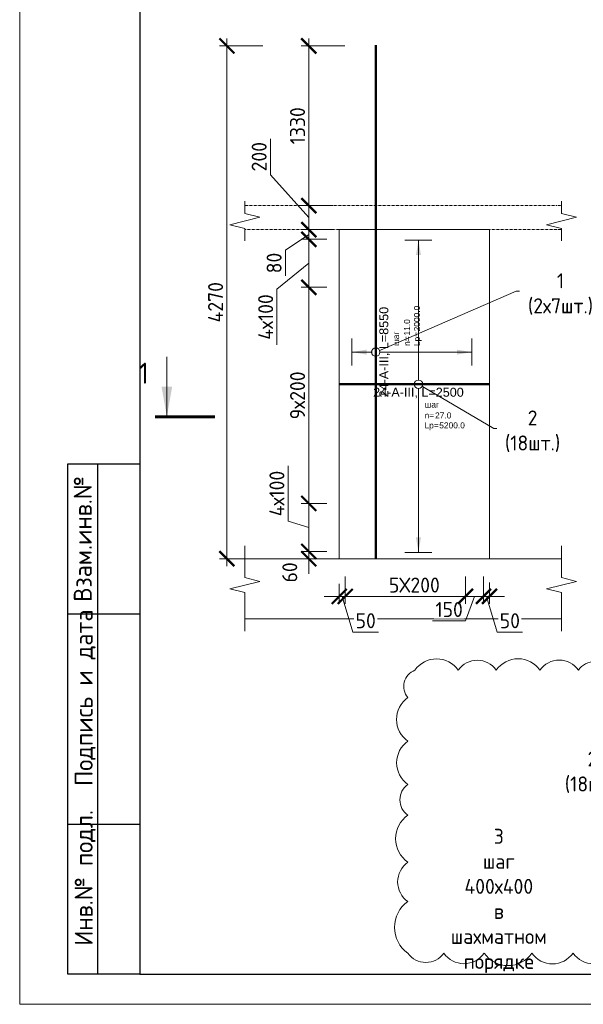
# Model space of a CAD drawing. Header units: millimetres. Extents: x 349531 to 1063351, y -131924 to 96186.
# Tile 157 of 230: x 728502 to 737886, y -65812 to -49414. Entities that reach past the tile are written whole.
import ezdxf
from ezdxf import colors
from ezdxf.entities.mleader import LeaderData, LeaderLine
from ezdxf.enums import TextEntityAlignment as Align
from ezdxf.math import Vec2, Vec3

# ---------------------------------------------------------------- set-up
doc = ezdxf.new("R2010")
doc.units = ezdxf.units.MM
doc.set_wipeout_variables(frame=1)
doc.linetypes.add('01 Штриховая _4 мм_', pattern=[6, 3.5, -2.5])
for name, color, linetype, lineweight in [('AF_Perekritie', 90, 'Continuous', 18), ('AF_Stena', 90, 'Continuous', 18), ('KR_Fundament', 253, 'Continuous', 18), ('АрмСтер', 2, 'Continuous', 50), ('Выноски', 20, 'Continuous', 20), ('подоснова', 151, 'Continuous', 5), ('РАЗМЕРЫ', 1, 'Continuous', 9), ('Текст', 7, 'Continuous', 25), ('ТОНКИЕ', 7, 'Continuous', 9)]:
    doc.layers.add(name, color=color, linetype=linetype, lineweight=lineweight)
doc.layers.add('АрмСтер_атрибуты', color=2, linetype='Continuous', lineweight=0, plot=False)
doc.layers.add('ТОЛСТЫЕ_ОСНОВНЫЕ', color=6, linetype='Continuous')
doc.styles.add('GOST-2.304_Type-B', font='GOST_Common.ttf')
doc.styles.get("Standard").update_dxf_attribs({"font": 'arial.ttf'})
doc.styles.add('style1', font='GOST_Common.ttf', dxfattribs={"height": 500})
doc.styles.add('Аннотативный', font='arial.ttf')
doc.dimstyles.new('мой 25', dxfattribs={"dimscale": 100, "dimtxt": 2.5, "dimasz": 2.5, "dimexe": 1.25, "dimexo": 0.625, "dimtad": 1, "dimdec": 0, "dimlfac": 0.5, "dimtxsty": 'GOST-2.304_Type-B', "dimblk": 'ARCHTICK', "dimcen": 2.5, "dimdle": 1.25, "dimaunit": 1, "dimadec": 1, "dimazin": 2, "dimtfac": 1, "dimtdec": 0, "dimtmove": 1, "dimatfit": 3, "dimfxl": 6, "dimfxlon": 1, "dimtfill": 1, "dimlwd": -1, "dimlwe": -1, "dimarcsym": 0})

# ---------------------------------------------------------------- blocks, each defined once
blk = doc.blocks.new('_None')
blk = doc.blocks.new('_ArchTick')
at = {"color": 0, "linetype": 'ByBlock', "const_width": 0.15}
blk.add_lwpolyline([(-0.5, -0.5), (0.5, 0.5)], dxfattribs=at)
blk = doc.blocks.new('*D576')
at = {"layer": 'DEFPOINTS', "color": 0, "transparency": 16777216}
for p in [(733315, -52511), (733784, -52511), (733784, -52911)]:
    blk.add_point(p, dxfattribs=at)
at = {"layer": 'РАЗМЕРЫ', "color": 0, "linetype": 'Continuous', "transparency": 16777216}
for p, q in [((732677, -51996), (732677, -51396)), ((733315, -52711), (732677, -51996)), ((733315, -53036), (733315, -52386)), ((733722, -52511), (733190, -52511)), ((733722, -52911), (733190, -52911))]:
    blk.add_line(p, q, dxfattribs=at)
at = {"layer": 'РАЗМЕРЫ', "color": 0, "transparency": 16777216, "xscale": 250, "yscale": 250, "zscale": 250}
for p, rotation in [((733315, -52511), 90), ((733315, -52911), 270)]:
    blk.add_blockref('_ArchTick', p, dxfattribs=dict(at, rotation=rotation))
at = {"layer": 'РАЗМЕРЫ', "color": 0, "transparency": 16777216, "insert": (732489, -51696), "char_height": 250, "attachment_point": 5, "rotation": 90, "style": 'GOST-2.304_Type-B', "bg_fill": 3, "box_fill_scale": 1.1, "bg_fill_color": 256, "bg_fill_true_color": 13158600, "bg_fill_transparency": 0}
blk.add_mtext('200', dxfattribs=at)
blk = doc.blocks.new('*D560')
at = {"layer": 'DEFPOINTS', "color": 0, "transparency": 16777216}
for p in [(733315, -49851), (734431, -49851), (733784, -52511)]:
    blk.add_point(p, dxfattribs=at)
at = {"layer": 'РАЗМЕРЫ', "color": 0, "linetype": 'Continuous', "transparency": 16777216}
for p, q in [((733315, -52636), (733315, -49726)), ((733915, -49851), (733190, -49851)), ((733722, -52511), (733190, -52511))]:
    blk.add_line(p, q, dxfattribs=at)
at = {"layer": 'РАЗМЕРЫ', "color": 0, "transparency": 16777216, "xscale": 250, "yscale": 250, "zscale": 250}
for p, rotation in [((733315, -49851), 90), ((733315, -52511), 270)]:
    blk.add_blockref('_ArchTick', p, dxfattribs=dict(at, rotation=rotation))
at = {"layer": 'РАЗМЕРЫ', "color": 0, "transparency": 16777216, "insert": (733128, -51181), "char_height": 250, "attachment_point": 5, "rotation": 90, "style": 'GOST-2.304_Type-B', "bg_fill": 3, "box_fill_scale": 1.1, "bg_fill_color": 256, "bg_fill_true_color": 13158600, "bg_fill_transparency": 0}
blk.add_mtext('1330', dxfattribs=at)
blk = doc.blocks.new('*D567')
at = {"layer": 'DEFPOINTS', "color": 0, "transparency": 16777216}
for p in [(733923, -58623), (735923, -58623), (733923, -59018)]:
    blk.add_point(p, dxfattribs=at)
at = {"layer": 'РАЗМЕРЫ', "color": 0, "linetype": 'Continuous', "transparency": 16777216}
for p, q in [((733923, -58686), (733923, -59143)), ((735923, -58686), (735923, -59143)), ((736048, -59018), (733798, -59018))]:
    blk.add_line(p, q, dxfattribs=at)
at = {"layer": 'РАЗМЕРЫ', "color": 0, "transparency": 16777216, "xscale": 250, "yscale": 250, "zscale": 250, "rotation": 180}
blk.add_blockref('_ArchTick', (733923, -59018), dxfattribs=at)
at = {"layer": 'РАЗМЕРЫ', "color": 0, "transparency": 16777216, "xscale": 250, "yscale": 250, "zscale": 250}
blk.add_blockref('_ArchTick', (735923, -59018), dxfattribs=at)
at = {"layer": 'РАЗМЕРЫ', "color": 0, "transparency": 16777216, "insert": (735073, -58830), "char_height": 250, "attachment_point": 5, "style": 'GOST-2.304_Type-B', "bg_fill": 3, "box_fill_scale": 1.1, "bg_fill_color": 256, "bg_fill_true_color": 13158600, "bg_fill_transparency": 0}
blk.add_mtext('5Х200', dxfattribs=at)
blk = doc.blocks.new('*D568')
at = {"layer": 'DEFPOINTS', "color": 0, "transparency": 16777216}
for p in [(733823, -58391, 1440), (733923, -58827), (733823, -59018)]:
    blk.add_point(p, dxfattribs=at)
at = {"layer": 'РАЗМЕРЫ', "color": 0, "linetype": 'Continuous', "transparency": 16777216}
for p, q in [((733823, -58807), (733823, -59143)), ((733823, -59018), (733573, -59018)), ((733923, -59018), (733823, -59018)), ((733923, -59018), (733823, -59018)), ((733873, -59018), (734051, -59612)), ((733923, -58889), (733923, -59143)), ((733923, -59018), (734173, -59018)), ((734051, -59612), (734476, -59612))]:
    blk.add_line(p, q, dxfattribs=at)
at = {"layer": 'РАЗМЕРЫ', "color": 0, "transparency": 16777216, "xscale": 250, "yscale": 250, "zscale": 250}
blk.add_blockref('_ArchTick', (733823, -59018), dxfattribs=at)
at = {"layer": 'РАЗМЕРЫ', "color": 0, "transparency": 16777216, "xscale": 250, "yscale": 250, "zscale": 250, "rotation": 180}
blk.add_blockref('_ArchTick', (733923, -59018), dxfattribs=at)
at = {"layer": 'РАЗМЕРЫ', "color": 0, "transparency": 16777216, "insert": (734263, -59424), "char_height": 250, "attachment_point": 5, "style": 'GOST-2.304_Type-B', "bg_fill": 3, "box_fill_scale": 1.1, "bg_fill_color": 256, "bg_fill_true_color": 13158600, "bg_fill_transparency": 0}
blk.add_mtext('50', dxfattribs=at)
blk = doc.blocks.new('*D569')
at = {"layer": 'DEFPOINTS', "color": 0, "transparency": 16777216}
for p in [(735923, -58623), (736223, -58623), (736223, -59018)]:
    blk.add_point(p, dxfattribs=at)
at = {"layer": 'РАЗМЕРЫ', "color": 0, "linetype": 'Continuous', "transparency": 16777216}
for p, q in [((735923, -58686), (735923, -59143)), ((736223, -58686), (736223, -59143)), ((735798, -59018), (736348, -59018)), ((736073, -59018), (735927, -59424)), ((735927, -59424), (735377, -59424))]:
    blk.add_line(p, q, dxfattribs=at)
at = {"layer": 'РАЗМЕРЫ', "color": 0, "transparency": 16777216, "xscale": 250, "yscale": 250, "zscale": 250}
blk.add_blockref('_ArchTick', (736223, -59018), dxfattribs=at)
at = {"layer": 'РАЗМЕРЫ', "color": 0, "transparency": 16777216, "insert": (735652, -59237), "char_height": 250, "attachment_point": 5, "style": 'GOST-2.304_Type-B', "bg_fill": 3, "box_fill_scale": 1.1, "bg_fill_color": 256, "bg_fill_true_color": 13158600, "bg_fill_transparency": 0}
blk.add_mtext('150', dxfattribs=at)
at = {"layer": 'РАЗМЕРЫ', "color": 0, "transparency": 16777216, "xscale": 250, "yscale": 250, "zscale": 250, "rotation": 180}
blk.add_blockref('_ArchTick', (735923, -59018), dxfattribs=at)
blk = doc.blocks.new('*D570')
at = {"layer": 'DEFPOINTS', "color": 0, "transparency": 16777216}
for p in [(736223, -58623), (736323, -58723), (736323, -59018)]:
    blk.add_point(p, dxfattribs=at)
at = {"layer": 'РАЗМЕРЫ', "color": 0, "linetype": 'Continuous', "transparency": 16777216}
for p, q in [((736223, -58686), (736223, -59143)), ((736323, -58786), (736323, -59143)), ((736223, -59018), (735973, -59018)), ((736223, -59018), (736323, -59018)), ((736223, -59018), (736323, -59018)), ((736273, -59018), (736451, -59612)), ((736323, -59018), (736573, -59018)), ((736451, -59612), (736876, -59612))]:
    blk.add_line(p, q, dxfattribs=at)
at = {"layer": 'РАЗМЕРЫ', "color": 0, "transparency": 16777216, "xscale": 250, "yscale": 250, "zscale": 250}
blk.add_blockref('_ArchTick', (736223, -59018), dxfattribs=at)
at = {"layer": 'РАЗМЕРЫ', "color": 0, "transparency": 16777216, "xscale": 250, "yscale": 250, "zscale": 250, "rotation": 180}
blk.add_blockref('_ArchTick', (736323, -59018), dxfattribs=at)
at = {"layer": 'РАЗМЕРЫ', "color": 0, "transparency": 16777216, "insert": (736663, -59424), "char_height": 250, "attachment_point": 5, "style": 'GOST-2.304_Type-B', "bg_fill": 3, "box_fill_scale": 1.1, "bg_fill_color": 256, "bg_fill_true_color": 13158600, "bg_fill_transparency": 0}
blk.add_mtext('50', dxfattribs=at)
blk = doc.blocks.new('*U523')
at = {"layer": 'РАЗМЕРЫ'}
for p, q in [((112.5, 1200), (-112.5, 1200)), ((112.5, -1400), (-112.5, -1400))]:
    blk.add_line(p, q, dxfattribs=at)
at = {"layer": 'РАЗМЕРЫ', "ltscale": 15}
blk.add_line((0, -1400), (0, 1200), dxfattribs=at)
at = {"layer": 'РАЗМЕРЫ'}
for points in [[(0, 1200), (20.9, 1074.8), (-20.9, 1074.8)], [(0, -1400), (20.9, -1274.8), (-20.9, -1274.8)]]:
    blk.add_solid(points, dxfattribs=at)
at = {"layer": 'АрмСтер_атрибуты', "color": 215, "ltscale": 15, "style": 'Аннотативный'}
for s, p in [('шаг', (51.4, -194.2)), ('Lр=', (50.2, -367.8)), ('n=', (51.4, -285.1))]:
    blk.add_text(s, height=50, dxfattribs=at).set_placement(p)
at = {"layer": 'АрмСтер_атрибуты', "style": 'Аннотативный', "flags": 8}
blk.add_attdef('ПОЗ', (110, 29.6), '', height=75, dxfattribs=at)
at = {"layer": 'АрмСтер_атрибуты', "flags": 9}
for tag, p in [('МАССА', (-1033.5, -10.5)), ('ОБОЗНАЧЕНИЕ', (-1033.5, -124.4))]:
    blk.add_attdef(tag, p, '', height=75, dxfattribs=at)
at = {"layer": 'АрмСтер_атрибуты', "color": 215, "style": 'Аннотативный'}
for tag, p, flags in [('ШАГ', (190.9, -194.2), 10), ('КОЛ', (138, -285.1), 8), ('ШИРИНА', (172.9, -367.8), 8)]:
    blk.add_attdef(tag, p, '', height=50, dxfattribs=dict(at, flags=flags))
at = {"linetype": 'Continuous', "lineweight": 0}
blk.add_wipeout([(35, 0), (28.3, 20.6), (10.8, 33.3), (-10.8, 33.3), (-28.3, 20.6), (-35, 0), (-28.3, -20.6), (-10.8, -33.3), (10.8, -33.3), (28.3, -20.6)], dxfattribs=at)
at = {"color": 0, "linetype": 'ByBlock', "lineweight": -2, "ltscale": 100}
blk.add_line((-657.5, 0), (592.5, 0), dxfattribs=at)
at = {"layer": 'РАЗМЕРЫ'}
blk.add_circle((0, 0), 35, dxfattribs=at)
at = {"layer": 'АрмСтер_атрибуты', "style": 'Аннотативный', "flags": 8}
blk.add_attdef('НАИМЕНОВАНИЕ', text='', height=75, dxfattribs=at).set_placement((0, -29.3), align=Align.TOP_CENTER)
blk = doc.blocks.new('*U548')
at = {"layer": 'РАЗМЕРЫ'}
for p, q in [((112.5, 200), (-112.5, 200)), ((112.5, -800), (-112.5, -800))]:
    blk.add_line(p, q, dxfattribs=at)
at = {"layer": 'РАЗМЕРЫ', "ltscale": 15}
blk.add_line((0, -800), (0, 200), dxfattribs=at)
at = {"layer": 'РАЗМЕРЫ'}
for points in [[(0, 200), (20.9, 74.8), (-20.9, 74.8)], [(0, -800), (20.9, -674.8), (-20.9, -674.8)]]:
    blk.add_solid(points, dxfattribs=at)
at = {"layer": 'АрмСтер_атрибуты', "color": 215, "ltscale": 15, "style": 'Аннотативный'}
for s, p in [('шаг', (51.4, -194.2)), ('Lр=', (50.2, -367.8)), ('n=', (51.4, -285.1))]:
    blk.add_text(s, height=50, dxfattribs=at).set_placement(p)
at = {"layer": 'АрмСтер_атрибуты', "style": 'Аннотативный', "flags": 8}
blk.add_attdef('ПОЗ', (110, 29.6), '', height=75, dxfattribs=at)
at = {"layer": 'АрмСтер_атрибуты', "flags": 9}
for tag, p in [('МАССА', (-2096, -10.5)), ('ОБОЗНАЧЕНИЕ', (-2096, -124.4))]:
    blk.add_attdef(tag, p, '', height=75, dxfattribs=at)
at = {"layer": 'АрмСтер_атрибуты', "color": 215, "style": 'Аннотативный'}
for tag, p, flags in [('ШАГ', (190.9, -194.2), 10), ('КОЛ', (138, -285.1), 8), ('ШИРИНА', (172.9, -367.8), 8)]:
    blk.add_attdef(tag, p, '', height=50, dxfattribs=dict(at, flags=flags))
at = {"linetype": 'Continuous', "lineweight": 0}
blk.add_wipeout([(35, 0), (28.3, 20.6), (10.8, 33.3), (-10.8, 33.3), (-28.3, 20.6), (-35, 0), (-28.3, -20.6), (-10.8, -33.3), (10.8, -33.3), (28.3, -20.6)], dxfattribs=at)
at = {"color": 0, "linetype": 'ByBlock', "lineweight": -2, "ltscale": 100}
blk.add_line((-1720, 0), (2555, 0), dxfattribs=at)
at = {"layer": 'РАЗМЕРЫ'}
blk.add_circle((0, 0), 35, dxfattribs=at)
at = {"layer": 'АрмСтер_атрибуты', "style": 'Аннотативный', "flags": 8}
blk.add_attdef('НАИМЕНОВАНИЕ', text='', height=75, dxfattribs=at).set_placement((0, -29.3), align=Align.TOP_CENTER)
blk = doc.blocks.new('*D562')
at = {"layer": 'DEFPOINTS', "color": 0, "transparency": 16777216}
for p in [(733315, -52911), (733453, -52911), (733681, -53071)]:
    blk.add_point(p, dxfattribs=at)
at = {"layer": 'РАЗМЕРЫ', "color": 0, "linetype": 'Continuous', "transparency": 16777216}
for p, q in [((733315, -53196), (733315, -52786)), ((733390, -52911), (733190, -52911)), ((733315, -52991), (732926, -53254)), ((733618, -53071), (733190, -53071)), ((732926, -53254), (732926, -53679))]:
    blk.add_line(p, q, dxfattribs=at)
at = {"layer": 'РАЗМЕРЫ', "color": 0, "transparency": 16777216, "xscale": 250, "yscale": 250, "zscale": 250}
for p, rotation in [((733315, -52911), 90), ((733315, -53071), 270)]:
    blk.add_blockref('_ArchTick', p, dxfattribs=dict(at, rotation=rotation))
at = {"layer": 'РАЗМЕРЫ', "color": 0, "transparency": 16777216, "insert": (732738, -53467), "char_height": 250, "attachment_point": 5, "rotation": 90, "style": 'GOST-2.304_Type-B', "bg_fill": 3, "box_fill_scale": 1.1, "bg_fill_color": 256, "bg_fill_true_color": 13158600, "bg_fill_transparency": 0}
blk.add_mtext('80', dxfattribs=at)
blk = doc.blocks.new('*D563')
at = {"layer": 'DEFPOINTS', "color": 0, "transparency": 16777216}
for p in [(733681, -57471), (733315, -58271), (733681, -58271)]:
    blk.add_point(p, dxfattribs=at)
at = {"layer": 'РАЗМЕРЫ', "color": 0, "linetype": 'Continuous', "transparency": 16777216}
for p, q in [((732972, -57767), (732972, -56842)), ((733315, -57346), (733315, -58396)), ((733618, -57471), (733190, -57471)), ((733315, -57871), (732972, -57767)), ((733618, -58271), (733190, -58271))]:
    blk.add_line(p, q, dxfattribs=at)
at = {"layer": 'РАЗМЕРЫ', "color": 0, "transparency": 16777216, "xscale": 250, "yscale": 250, "zscale": 250}
for p, rotation in [((733315, -57471), 90), ((733315, -58271), 270)]:
    blk.add_blockref('_ArchTick', p, dxfattribs=dict(at, rotation=rotation))
at = {"layer": 'РАЗМЕРЫ', "color": 0, "transparency": 16777216, "insert": (732784, -57305), "char_height": 250, "attachment_point": 5, "rotation": 90, "style": 'GOST-2.304_Type-B', "bg_fill": 3, "box_fill_scale": 1.1, "bg_fill_color": 256, "bg_fill_true_color": 13158600, "bg_fill_transparency": 0}
blk.add_mtext('4х100', dxfattribs=at)
blk = doc.blocks.new('*D564')
at = {"layer": 'DEFPOINTS', "color": 0, "transparency": 16777216}
for p in [(733315, -53871), (733681, -53871), (733681, -57471)]:
    blk.add_point(p, dxfattribs=at)
at = {"layer": 'РАЗМЕРЫ', "color": 0, "linetype": 'Continuous', "transparency": 16777216}
for p, q in [((733315, -57596), (733315, -53746)), ((733618, -53871), (733190, -53871)), ((733618, -57471), (733190, -57471))]:
    blk.add_line(p, q, dxfattribs=at)
at = {"layer": 'РАЗМЕРЫ', "color": 0, "transparency": 16777216, "xscale": 250, "yscale": 250, "zscale": 250}
for p, rotation in [((733315, -53871), 90), ((733315, -57471), 270)]:
    blk.add_blockref('_ArchTick', p, dxfattribs=dict(at, rotation=rotation))
at = {"layer": 'РАЗМЕРЫ', "color": 0, "transparency": 16777216, "insert": (733128, -55671), "char_height": 250, "attachment_point": 5, "rotation": 90, "style": 'GOST-2.304_Type-B', "bg_fill": 3, "box_fill_scale": 1.1, "bg_fill_color": 256, "bg_fill_true_color": 13158600, "bg_fill_transparency": 0}
blk.add_mtext('9х200', dxfattribs=at)
blk = doc.blocks.new('*D565')
at = {"layer": 'DEFPOINTS', "color": 0, "transparency": 16777216}
for p in [(733681, -53071), (733315, -53871), (733579, -53871)]:
    blk.add_point(p, dxfattribs=at)
at = {"layer": 'РАЗМЕРЫ', "color": 0, "linetype": 'Continuous', "transparency": 16777216}
for p, q in [((733315, -52946), (733315, -53996)), ((733618, -53071), (733190, -53071)), ((733315, -53471), (732784, -53904)), ((732784, -53904), (732784, -54829)), ((733516, -53871), (733190, -53871))]:
    blk.add_line(p, q, dxfattribs=at)
at = {"layer": 'РАЗМЕРЫ', "color": 0, "transparency": 16777216, "xscale": 250, "yscale": 250, "zscale": 250}
for p, rotation in [((733315, -53071), 90), ((733315, -53871), 270)]:
    blk.add_blockref('_ArchTick', p, dxfattribs=dict(at, rotation=rotation))
at = {"layer": 'РАЗМЕРЫ', "color": 0, "transparency": 16777216, "insert": (732597, -54366), "char_height": 250, "attachment_point": 5, "rotation": 90, "style": 'GOST-2.304_Type-B', "bg_fill": 3, "box_fill_scale": 1.1, "bg_fill_color": 256, "bg_fill_true_color": 13158600, "bg_fill_transparency": 0}
blk.add_mtext('4х100', dxfattribs=at)
blk = doc.blocks.new('*D566')
at = {"layer": 'DEFPOINTS', "color": 0, "transparency": 16777216}
for p in [(733681, -58271), (733315, -58391), (733435, -58391)]:
    blk.add_point(p, dxfattribs=at)
at = {"layer": 'РАЗМЕРЫ', "color": 0, "linetype": 'Continuous', "transparency": 16777216}
for p, q in [((733315, -58271), (733315, -58021)), ((733618, -58271), (733190, -58271)), ((733315, -58271), (733315, -58391)), ((733373, -58391), (733190, -58391)), ((733315, -58391), (733315, -58641))]:
    blk.add_line(p, q, dxfattribs=at)
at = {"layer": 'РАЗМЕРЫ', "color": 0, "transparency": 16777216, "insert": (732999, -58619), "char_height": 250, "attachment_point": 5, "rotation": 90, "style": 'GOST-2.304_Type-B', "bg_fill": 3, "box_fill_scale": 1.1, "bg_fill_color": 256, "bg_fill_true_color": 13158600, "bg_fill_transparency": 0}
blk.add_mtext('60', dxfattribs=at)
at = {"layer": 'РАЗМЕРЫ', "color": 0, "transparency": 16777216, "xscale": 250, "yscale": 250, "zscale": 250}
for p, rotation in [((733315, -58271), 270), ((733315, -58391), 90)]:
    blk.add_blockref('_ArchTick', p, dxfattribs=dict(at, rotation=rotation))
blk = doc.blocks.new('*U1380')
at = {"layer": 'ТОЛСТЫЕ_ОСНОВНЫЕ'}
for p, q in [((8, 5), (8, 90)), ((8, 90), (20, 90)), ((13, 5), (13, 90)), ((8, 65), (20, 65)), ((8, 30), (20, 30)), ((20, 5), (8, 5))]:
    blk.add_line(p, q, dxfattribs=at)
at = {"layer": 'ТОЛСТЫЕ_ОСНОВНЫЕ', "color": 6}
blk.add_lwpolyline([(20, 5), (415, 5), (415, 292), (20, 292)], close=True, dxfattribs=at)
at = {"layer": 'ТОНКИЕ'}
blk.add_lwpolyline([(0, 0), (420, 0), (420, 297), (0, 297)], close=True, dxfattribs=at)
at = {"layer": 'Текст', "style": 'style1'}
for s, p in [('Взам.инв.№', (10.5, 77.5)), ('Подпись и дата', (10.89, 51.06)), ('Инв.№ подл.', (10.89, 21.06))]:
    blk.add_text(s, height=3, rotation=90, dxfattribs=at).set_placement(p, align=Align.MIDDLE)
blk = doc.blocks.new('*D580')
at = {"layer": 'DEFPOINTS', "color": 0, "transparency": 16777216}
for p in [(734434, -49850), (731951, -58391), (734166, -58391)]:
    blk.add_point(p, dxfattribs=at)
at = {"layer": 'РАЗМЕРЫ', "color": 0, "linetype": 'Continuous', "transparency": 16777216}
for p, q in [((731951, -49725), (731951, -58516)), ((732551, -49850), (731826, -49850)), ((732551, -58391), (731826, -58391))]:
    blk.add_line(p, q, dxfattribs=at)
at = {"layer": 'РАЗМЕРЫ', "color": 0, "transparency": 16777216, "xscale": 250, "yscale": 250, "zscale": 250}
for p, rotation in [((731951, -49850), 90), ((731951, -58391), 270)]:
    blk.add_blockref('_ArchTick', p, dxfattribs=dict(at, rotation=rotation))
at = {"layer": 'РАЗМЕРЫ', "color": 0, "transparency": 16777216, "insert": (731763, -54120), "char_height": 250, "attachment_point": 5, "rotation": 90, "style": 'GOST-2.304_Type-B', "bg_fill": 3, "box_fill_scale": 1.1, "bg_fill_color": 256, "bg_fill_true_color": 13158600, "bg_fill_transparency": 0}
blk.add_mtext('4270', dxfattribs=at)

msp = doc.modelspace()

# ---------------------------------------------------------------- hatches: boundary and pattern name
at = {"layer": 'Выноски'}
msp.add_hatch(color=256, dxfattribs=at).paths.add_polyline_path([(730952.1, -56028.6), (731040.2, -55528.6), (730863.9, -55528.6)], flags=0)

# ---------------------------------------------------------------- linework, layer by layer
at = {"layer": 'AF_Perekritie', "linetype": '01 Штриховая _4 мм_', "lineweight": 9}
for p, q in [((737443, -52510.6), (737524.4, -52510.6)), ((737524.4, -52910.6), (737443, -52910.6))]:
    msp.add_line(p, q, dxfattribs=at)
at = {"layer": 'AF_Stena', "lineweight": 20}
msp.add_line((736322.9, -58390.6), (736322.9, -52910.6), dxfattribs=at)
for points in [[(737524.4, -52585.6), (737524.4, -52435.6)], [(737524.4, -52585.6), (737524.4, -52640.6)], [(737774.4, -52703.1), (737274.4, -52828.1)], [(737524.4, -52640.6), (737774.4, -52703.1)], [(737274.4, -52828.1), (737524.4, -52890.6)], [(737524.4, -52890.6), (737524.4, -52945.6)], [(737524.4, -52945.6), (737524.4, -53095.6)], [(732252.1, -58650.3), (732252.1, -58178.4)], [(737524.4, -58650.3), (737524.4, -58178.4)], [(732252.1, -58650.3), (732252.1, -58705.3)], [(737524.4, -58650.3), (737524.4, -58705.3)], [(732502.1, -58767.8), (732002.1, -58892.8)], [(732252.1, -58705.3), (732502.1, -58767.8)], [(737774.4, -58767.8), (737274.4, -58892.8)], [(737524.4, -58705.3), (737774.4, -58767.8)], [(732002.1, -58892.8), (732252.1, -58955.3)], [(732252.1, -58955.3), (732252.1, -59010.3)], [(732252.1, -59010.3), (732252.1, -59596)], [(737274.4, -58892.8), (737524.4, -58955.3)], [(737524.4, -58955.3), (737524.4, -59010.3)], [(737524.4, -59010.3), (737524.4, -59596)]]:
    msp.add_lwpolyline(points, dxfattribs=at)
at = {"layer": 'KR_Fundament', "lineweight": 9}
for p, q in [((737524.4, -58390.6), (732252.1, -58390.6)), ((732252.1, -59390.6), (737524.4, -59390.6))]:
    msp.add_line(p, q, dxfattribs=at)
at = {"layer": 'АрмСтер', "ltscale": 15}
msp.add_line((734430.7, -58390.6), (734430.7, -49839.8), dxfattribs=at)
at = {"layer": 'Выноски'}
msp.add_line((730948.9, -56028.6), (730948.9, -55028.6), dxfattribs=at)
msp.add_lwpolyline([(731752.1, -56028.6, 50, 50, 0), (730752.1, -56028.6, 50, 50, 0)], format="xyseb", dxfattribs=at)
at = {"layer": 'РАЗМЕРЫ', "color": 240, "true_color": 0xed1f24}
msp.add_lwpolyline([(738353.6, -60246.7, 0.5205671), (737804.1, -60246.7, 0.5205671), (737164.7, -60246.7, 0.5205671), (736436.1, -60246.7, 0.5205671), (735804.7, -60246.7, 0.5205671), (735083.2, -60246.7, 0.5205671), (734965.2, -60704.8, 0.5205671), (734965.2, -61431, 0.5205671), (734965.2, -62149, 0.5205671), (734965.2, -62661.4, 0.5205671), (734965.2, -63446.4, 0.5205671), (734965.2, -64100.6, 0.5205671), (734965.2, -64960, 0.5205671), (735561.6, -64960, 0.5205671), (736235.6, -64960, 0.5205671), (737030.5, -64960, 0.5205671), (737714.4, -64960, 0.5205671), (738391.1, -64960, 0.5205671)], format="xyb", dxfattribs=at)

# ---------------------------------------------------------------- texts
at = {"layer": 'Выноски', "style": 'GOST-2.304_Type-B'}
msp.add_text('1', height=350, dxfattribs=at).set_placement((730484.7, -55476.8))

# ---------------------------------------------------------------- dimensions: what is measured, and where the dimension line sits
at = {"layer": 'РАЗМЕРЫ'}
dim = msp.add_linear_dim(base=(733315.4, -52510.6), p1=(733784.1, -52910.6), p2=(733784.1, -52510.6), angle=90, dimstyle='мой 25', dxfattribs=at)
dim.commit()
dim.dimension.update_dxf_attribs({"geometry": '*D576', "text_midpoint": (732676.9, -51933.4), "dimtype": 160})
dim = msp.add_linear_dim(base=(733922.9, -59017.8, -1440), p1=(735922.9, -58623.1, -1440), p2=(733922.9, -58623.1, -1440), angle=180, text='5Х200', dimstyle='мой 25', dxfattribs=at)
dim.commit()
dim.dimension.update_dxf_attribs({"geometry": '*D567', "text_midpoint": (735072.9, -59017.8, -1440), "dimtype": 160})

# ---------------------------------------------------------------- leaders
at = {"layer": 'подоснова'}
ml = msp.add_multileader_mtext('Standard', dxfattribs=at)
ml.set_content('1 (2х7шт.)', color=256, style='GOST-2.304_Type-B')
ml.set_leader_properties(color=256, linetype='ByLayer', lineweight=15)
ml.set_arrow_properties(name='NONE')
ml.build(insert=Vec2(0, 0))
ml.multileader.update_dxf_attribs({"text_left_attachment_type": 6, "text_right_attachment_type": 6, "dogleg_length": 10, "arrow_head_size": 18})
ctx = ml.context
ctx.base_point, ctx.char_height, ctx.arrow_head_size, ctx.landing_gap_size, ctx.plane_origin = Vec3(736780.4, -53937.5), 250, 18, 20, Vec3(734026.8, -52634.9)
ctx.left_attachment, ctx.right_attachment, ctx.text_align_type = 6, 6, 1
notes = []
notes.append((ctx, [(0, (1, 1, 0), (736770.4, -53937.5), (1, 0), 10, [(0, [(734430.7, -54950.6)], 0, [])])]))
ctx.mtext.insert, ctx.mtext.width, ctx.mtext.alignment, ctx.mtext.flow_direction = Vec3(737505.7, -53637.5), 22.898, 2, 5
ml = msp.add_multileader_mtext('Standard', dxfattribs=at)
ml.set_content('2 (18шт.)', color=256, style='GOST-2.304_Type-B')
ml.set_leader_properties(color=256, linetype='ByLayer', lineweight=15)
ml.set_arrow_properties(name='NONE')
ml.build(insert=Vec2(0, 0))
ml.multileader.update_dxf_attribs({"text_left_attachment_type": 6, "text_right_attachment_type": 6, "dogleg_length": 10, "arrow_head_size": 18})
ctx = ml.context
ctx.base_point, ctx.char_height, ctx.arrow_head_size, ctx.landing_gap_size, ctx.plane_origin = Vec3(736403.5, -56222), 250, 18, 20, Vec3(734300.7, -55676)
ctx.left_attachment, ctx.right_attachment, ctx.text_align_type = 6, 6, 1
notes.append((ctx, [(0, (1, 1, 0), (736393.5, -56222), (1, 0), 10, [(0, [(735141.3, -55485)], 0, [])])]))
ctx.mtext.insert, ctx.mtext.width, ctx.mtext.alignment, ctx.mtext.flow_direction = Vec3(737041.3, -55922), 22.898, 2, 5
ml = msp.add_multileader_mtext('Standard', dxfattribs=at)
ml.set_content('2 (18шт.)', color=256, style='GOST-2.304_Type-B')
ml.set_leader_properties(color=256, linetype='ByLayer', lineweight=15)
ml.set_arrow_properties(name='NONE')
ml.build(insert=Vec2(0, 0))
ml.multileader.update_dxf_attribs({"text_left_attachment_type": 6, "text_right_attachment_type": 6, "dogleg_length": 10, "arrow_head_size": 18})
ctx = ml.context
ctx.base_point, ctx.char_height, ctx.arrow_head_size, ctx.landing_gap_size, ctx.plane_origin = Vec3(737400.3, -61900.5), 250, 18, 20, Vec3(735297.4, -61354.5)
ctx.left_attachment, ctx.right_attachment, ctx.text_align_type = 6, 6, 1
notes.append((ctx, [(1, (1, 1, 0), (738685.9, -61900.5), (-1, 0), 10, [(0, [(738987.2, -62523.9)], 0, [])])]))
ctx.mtext.insert, ctx.mtext.width, ctx.mtext.alignment, ctx.mtext.flow_direction = Vec3(738038.1, -61600.5), 22.898, 2, 5
ml = msp.add_multileader_mtext('Standard', dxfattribs=at)
ml.set_content('3 шаг 400х400 \\Pв шахматном порядке ', color=256, style='GOST-2.304_Type-B')
ml.set_leader_properties(color=256, linetype='ByLayer', lineweight=15)
ml.set_arrow_properties(name='NONE')
ml.build(insert=Vec2(0, 0))
ml.multileader.update_dxf_attribs({"text_left_attachment_type": 6, "text_right_attachment_type": 6, "dogleg_length": 10, "arrow_head_size": 18})
ctx = ml.context
ctx.base_point, ctx.char_height, ctx.arrow_head_size, ctx.landing_gap_size, ctx.plane_origin = Vec3(734811.1, -63213.8), 250, 18, 20, Vec3(737785.2, -63508.9)
ctx.left_attachment, ctx.right_attachment, ctx.text_align_type = 6, 6, 1
notes.append((ctx, [(1, (1, 1, 0), (738157.4, -63213.8), (-1, 0), 10, [(1, [(739470.2, -62800), (741031.2, -62768)], 0, [])])]))
ctx.mtext.insert, ctx.mtext.width, ctx.mtext.alignment, ctx.mtext.flow_direction = Vec3(736479.2, -62888.8), 22.898, 2, 5
for ctx, leaders in notes:
    for number, flags, end, landing, length, lines in leaders:
        leader = LeaderData()
        leader.index, (leader.has_last_leader_line, leader.has_dogleg_vector, leader.attachment_direction) = number, flags
        leader.last_leader_point, leader.dogleg_vector, leader.dogleg_length = Vec3(end), Vec3(landing), length
        for number, points, colour, breaks in lines:
            line = LeaderLine()
            line.index, line.vertices, line.color, line.breaks = number, Vec3.list(points), colors.encode_raw_color(colour), breaks
            leader.lines.append(line)
        ctx.leaders.append(leader)

# ---------------------------------------------------------------- next in the draw order: linework, layer by layer
at = {"layer": 'AF_Perekritie', "linetype": '01 Штриховая _4 мм_', "lineweight": 9}
msp.add_line((732252.1, -52910.6), (737442.9, -52910.6), dxfattribs=at)
at = {"layer": 'AF_Stena', "lineweight": 20}
for p, q in [((736322.9, -52910.6), (733822.9, -52910.6)), ((733822.9, -52910.6), (733822.9, -58390.6))]:
    msp.add_line(p, q, dxfattribs=at)
for points in [[(732252.1, -52585.6), (732252.1, -52435.6)], [(732252.1, -52585.6), (732252.1, -52640.6)], [(732502.1, -52703.1), (732002.1, -52828.1)], [(732252.1, -52640.6), (732502.1, -52703.1)], [(732002.1, -52828.1), (732252.1, -52890.6)], [(732252.1, -52890.6), (732252.1, -52945.6)], [(732252.1, -52945.6), (732252.1, -53095.6)]]:
    msp.add_lwpolyline(points, dxfattribs=at)

# ---------------------------------------------------------------- next in the draw order: dimensions: what is measured, and where the dimension line sits
at = {"layer": 'РАЗМЕРЫ'}
dim = msp.add_linear_dim(base=(733315.4, -49850.6), p1=(733784.1, -52510.6), p2=(734430.7, -49850.6), angle=90, dimstyle='мой 25', dxfattribs=at)
dim.commit()
dim.dimension.update_dxf_attribs({"geometry": '*D560', "text_midpoint": (733127.9, -51180.6)})
dim = msp.add_linear_dim(base=(736222.9, -59017.8, -1440), p1=(735922.9, -58623.1, -1440), p2=(736222.9, -58623.1, -1440), angle=180, dimstyle='мой 25', dxfattribs=at)
dim.commit()
dim.dimension.update_dxf_attribs({"geometry": '*D569', "text_midpoint": (735864.4, -59424.1, -1440), "dimtype": 160})

# ---------------------------------------------------------------- next in the draw order: linework, layer by layer
at = {"layer": 'AF_Perekritie', "linetype": '01 Штриховая _4 мм_', "lineweight": 9}
msp.add_line((737442.9, -52510.6), (732252.1, -52510.6), dxfattribs=at)

# ---------------------------------------------------------------- next in the draw order: block references
at = {"layer": 'АрмСтер', "ltscale": 15}
ref = msp.add_blockref('*U523', (735141.3, -55485), dxfattribs=dict(at, xscale=2, yscale=2, zscale=2))
ref.add_attrib('НАИМЕНОВАНИЕ', '24-A-III, L=2500', dxfattribs={"layer": 'АрмСтер_атрибуты', "height": 150, "style": 'Аннотативный', "flags": 8}).set_placement((735141.3, -55543.7), align=Align.TOP_CENTER)
ref.add_attrib('КОЛ', '27.0', (735417.4, -56055.3), dxfattribs={"layer": 'АрмСтер_атрибуты', "color": 215, "height": 100, "style": 'Аннотативный', "flags": 8})
ref.add_attrib('ШИРИНА', '5200.0', (735487.1, -56220.6), dxfattribs={"layer": 'АрмСтер_атрибуты', "color": 215, "height": 100, "style": 'Аннотативный', "flags": 8})

# ---------------------------------------------------------------- next in the draw order: dimensions: what is measured, and where the dimension line sits
at = {"layer": 'РАЗМЕРЫ'}
dim = msp.add_linear_dim(base=(733315.4, -52910.6), p1=(733680.7, -53070.6), p2=(733452.6, -52910.6), angle=90, dimstyle='мой 25', dxfattribs=at)
dim.commit()
dim.dimension.update_dxf_attribs({"geometry": '*D562', "text_midpoint": (732925.6, -53316.9), "dimtype": 160})
dim = msp.add_linear_dim(base=(733822.9, -59017.8, -1440), p1=(733922.9, -58826.5, -1440), p2=(733822.9, -58390.6), dimstyle='мой 25', dxfattribs=at)
dim.commit()
dim.dimension.update_dxf_attribs({"geometry": '*D568', "text_midpoint": (734113.5, -59424.1, -1440)})
dim = msp.add_linear_dim(base=(736322.9, -59017.8, -1440), p1=(736222.9, -58623.1, -1440), p2=(736322.9, -58723.1, -1440), angle=180, dimstyle='мой 25', dxfattribs=at)
dim.commit()
dim.dimension.update_dxf_attribs({"geometry": '*D570', "text_midpoint": (736513.5, -59424.1, -1440)})

# ---------------------------------------------------------------- next in the draw order: block references
at = {"layer": 'АрмСтер', "ltscale": 15}
ref = msp.add_blockref('*U548', (734430.7, -54950.6), dxfattribs=dict(at, xscale=2, yscale=2, zscale=2, rotation=90))
ref.add_attrib('НАИМЕНОВАНИЕ', '24-A-III, L=8550', dxfattribs={"layer": 'АрмСтер_атрибуты', "height": 150, "rotation": 90, "style": 'Аннотативный', "flags": 8}).set_placement((734489.4, -54950.6), align=Align.TOP_CENTER)
ref.add_attrib('КОЛ', '11.0', (735001, -54674.5), dxfattribs={"layer": 'АрмСтер_атрибуты', "color": 215, "height": 100, "rotation": 90, "style": 'Аннотативный', "flags": 8})
ref.add_attrib('ШИРИНА', '2000.0', (735166.3, -54604.9), dxfattribs={"layer": 'АрмСтер_атрибуты', "color": 215, "height": 100, "rotation": 90, "style": 'Аннотативный', "flags": 8})

# ---------------------------------------------------------------- next in the draw order: dimensions: what is measured, and where the dimension line sits
at = {"layer": 'РАЗМЕРЫ'}
dim = msp.add_linear_dim(base=(733315.4, -58270.6), p1=(733680.7, -57470.6), p2=(733680.7, -58270.6), angle=90, text='4х100', dimstyle='мой 25', dxfattribs=at)
dim.commit()
dim.dimension.update_dxf_attribs({"geometry": '*D563', "text_midpoint": (732784.2, -57705)})

# ---------------------------------------------------------------- next in the draw order: dimensions: what is measured, and where the dimension line sits
dim = msp.add_linear_dim(base=(733315.4, -53870.6), p1=(733680.7, -57470.6), p2=(733680.7, -53870.6), angle=90, text='9х200', dimstyle='мой 25', dxfattribs=at)
dim.commit()
dim.dimension.update_dxf_attribs({"geometry": '*D564', "text_midpoint": (733127.9, -55670.6)})
dim = msp.add_linear_dim(base=(733315.4, -58390.6), p1=(733680.7, -58270.6), p2=(733435.4, -58390.6), angle=90, dimstyle='мой 25', dxfattribs=at)
dim.commit()
dim.dimension.update_dxf_attribs({"geometry": '*D566', "text_midpoint": (733186.2, -58619.5), "dimtype": 160})

# ---------------------------------------------------------------- next in the draw order: dimensions: what is measured, and where the dimension line sits
dim = msp.add_linear_dim(base=(733315.4, -53870.6), p1=(733680.7, -53070.6), p2=(733578.6, -53870.6), angle=90, text='4х100', dimstyle='мой 25', dxfattribs=at)
dim.commit()
dim.dimension.update_dxf_attribs({"geometry": '*D565', "text_midpoint": (732784.2, -53966.4), "dimtype": 160})

# ---------------------------------------------------------------- next in the draw order: block references
at = {"xscale": 100, "yscale": 100, "zscale": 100}
msp.add_blockref('*U1380', (728501.8, -65811.7), dxfattribs=at)

# ---------------------------------------------------------------- next in the draw order: dimensions: what is measured, and where the dimension line sits
at = {"layer": 'РАЗМЕРЫ'}
dim = msp.add_linear_dim(base=(731950.8, -58390.6), p1=(734434.3, -49850), p2=(734165.9, -58390.6), angle=90, dimstyle='мой 25', dxfattribs=at)
dim.commit()
dim.dimension.update_dxf_attribs({"geometry": '*D580', "text_midpoint": (731763.3, -54120.3)})

doc.saveas('drawing.dxf')
